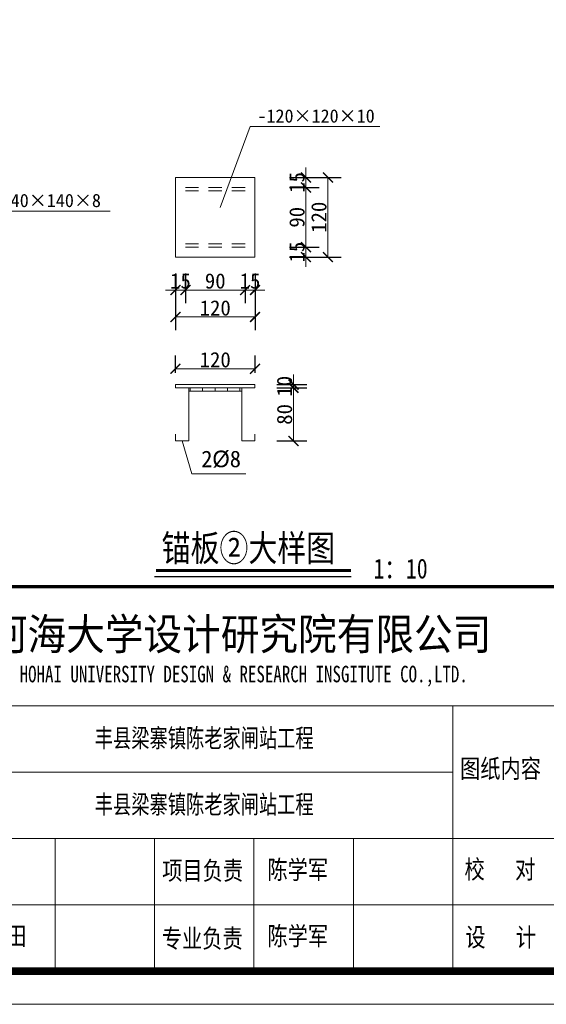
# Model space of a CAD drawing. Extents: x -13074 to 1448651, y 3648755 to 8081248.
# Tile 137 of 173: x 563399 to 563479, y 3858485 to 3858634. Entities that reach past the tile are written whole.
import ezdxf
from ezdxf.enums import TextEntityAlignment as Align

# ---------------------------------------------------------------- set-up
doc = ezdxf.new("R2010")
doc.units = 0
doc.header["$PDMODE"] = 32
doc.header["$PDSIZE"] = 0.2
doc.layers.get('0').update_dxf_attribs({"linetype": 'CONTINUOUS'})
doc.layers.get('Defpoints').update_dxf_attribs({"linetype": 'CONTINUOUS'})
for name, color, linetype, lineweight in [('0.09标注线', 3, 'CONTINUOUS', 9), ('0.13填充', 8, 'CONTINUOUS', 9), ('0.13文字', 255, 'CONTINUOUS', 13), ('SHEET', 1, 'CONTINUOUS', 15), ('x粗线', 1, 'CONTINUOUS', 40)]:
    doc.layers.add(name, color=color, linetype=linetype, lineweight=lineweight)
doc.layers.add('HOHAITK', color=7, linetype='CONTINUOUS')
doc.styles.add('-仿宋_GB2312', font='FangSong_GB2312.ttf')
doc.styles.add('FHZ', font='FangSong_GB2312.ttf', dxfattribs={"width": 0.707, "height": 300})
doc.styles.add('HOHAITK', font='simhei.ttf')
doc.dimstyles.new('副本 (2) STANDARD', dxfattribs={"dimscale": 0, "dimtxt": 3.5, "dimasz": 1.5, "dimexe": 2, "dimexo": 2.25, "dimgap": 0.2, "dimtad": 1, "dimdec": 1, "dimzin": 0, "dimdsep": 46, "dimtxsty": '-仿宋_GB2312', "dimblk": 'ARCHTICK', "dimcen": 0.09, "dimadec": 0, "dimazin": 0, "dimtfac": 1, "dimtdec": 1, "dimtix": 1, "dimtmove": 2, "dimatfit": 3, "dimfxlon": 1, "dimtolj": 1, "dimtzin": 0, "dimlwd": 9, "dimarcsym": 0})

# ---------------------------------------------------------------- blocks, each defined once
blk = doc.blocks.new('_ARCHTICK')
at = {"color": 0, "linetype": 'ByBlock', "const_width": 0.15}
blk.add_lwpolyline([(-0.5, -0.5), (0.5, 0.5)], dxfattribs=at)
blk = doc.blocks.new('*D2840')
at = {"layer": '0.09标注线', "color": 0, "lineweight": -2}
for p, q in [((563422.93, 3858591.65), (563422.93, 3858587.15)), ((563434.93, 3858591.65), (563434.93, 3858587.15))]:
    blk.add_line(p, q, dxfattribs=at)
at = {"layer": '0.09标注线', "color": 0, "lineweight": 9}
blk.add_line((563422.93, 3858589.15), (563434.93, 3858589.15), dxfattribs=at)
at = {"layer": 'Defpoints', "color": 0, "lineweight": 13}
for p in [(563422.93, 3858598.19), (563434.93, 3858598.19), (563434.93, 3858589.15)]:
    blk.add_point(p, dxfattribs=at)
at = {"layer": '0.09标注线', "color": 0, "lineweight": 9, "xscale": 1.5, "yscale": 1.5, "zscale": 1.5, "rotation": 180}
blk.add_blockref('_ARCHTICK', (563422.93, 3858589.15), dxfattribs=at)
at = {"layer": '0.09标注线', "color": 0, "lineweight": 9, "xscale": 1.5, "yscale": 1.5, "zscale": 1.5}
blk.add_blockref('_ARCHTICK', (563434.93, 3858589.15), dxfattribs=at)
at = {"layer": '0.09标注线', "color": 0, "insert": (563428.93, 3858590.5), "char_height": 2.3, "attachment_point": 5, "style": '-仿宋_GB2312'}
blk.add_mtext('\\A1;120', dxfattribs=at)
blk = doc.blocks.new('*D2853')
at = {"layer": '0.09标注线', "color": 0, "lineweight": -2}
for p, q in [((563422.93, 3858595.72), (563422.93, 3858591.22)), ((563424.43, 3858595.72), (563424.43, 3858591.22))]:
    blk.add_line(p, q, dxfattribs=at)
at = {"layer": '0.09标注线', "color": 0, "lineweight": 9}
for p, q in [((563422.93, 3858593.22), (563421.43, 3858593.22)), ((563422.93, 3858593.22), (563424.43, 3858593.22)), ((563424.43, 3858593.22), (563425.93, 3858593.22))]:
    blk.add_line(p, q, dxfattribs=at)
at = {"layer": 'Defpoints', "color": 0, "lineweight": 13}
for p in [(563424.43, 3858599.69), (563422.93, 3858598.19), (563424.43, 3858593.22)]:
    blk.add_point(p, dxfattribs=at)
at = {"layer": '0.09标注线', "color": 0, "lineweight": 9, "xscale": 1.5, "yscale": 1.5, "zscale": 1.5}
blk.add_blockref('_ARCHTICK', (563422.93, 3858593.22), dxfattribs=at)
at = {"layer": '0.09标注线', "color": 0, "lineweight": 9, "xscale": 1.5, "yscale": 1.5, "zscale": 1.5, "rotation": 180}
blk.add_blockref('_ARCHTICK', (563424.43, 3858593.22), dxfattribs=at)
at = {"layer": '0.09标注线', "color": 0, "insert": (563423.68, 3858594.57), "char_height": 2.3, "attachment_point": 5, "style": '-仿宋_GB2312'}
blk.add_mtext('\\A1;15', dxfattribs=at)
blk = doc.blocks.new('*D2854')
at = {"layer": '0.09标注线', "color": 0, "lineweight": -2}
for p, q in [((563424.43, 3858593.22), (563424.43, 3858595.22)), ((563433.43, 3858595.72), (563433.43, 3858591.22))]:
    blk.add_line(p, q, dxfattribs=at)
at = {"layer": '0.09标注线', "color": 0, "lineweight": 9}
blk.add_line((563424.43, 3858593.22), (563433.43, 3858593.22), dxfattribs=at)
at = {"layer": 'Defpoints', "color": 0, "lineweight": 13}
for p in [(563433.43, 3858599.69), (563424.43, 3858593.22), (563433.43, 3858593.22)]:
    blk.add_point(p, dxfattribs=at)
at = {"layer": '0.09标注线', "color": 0, "lineweight": 9, "xscale": 1.5, "yscale": 1.5, "zscale": 1.5, "rotation": 180}
blk.add_blockref('_ARCHTICK', (563424.43, 3858593.22), dxfattribs=at)
at = {"layer": '0.09标注线', "color": 0, "lineweight": 9, "xscale": 1.5, "yscale": 1.5, "zscale": 1.5}
blk.add_blockref('_ARCHTICK', (563433.43, 3858593.22), dxfattribs=at)
at = {"layer": '0.09标注线', "color": 0, "insert": (563428.93, 3858594.57), "char_height": 2.3, "attachment_point": 5, "style": '-仿宋_GB2312'}
blk.add_mtext('\\A1;90', dxfattribs=at)
blk = doc.blocks.new('*D2855')
at = {"layer": '0.09标注线', "color": 0, "lineweight": -2}
for p, q in [((563433.43, 3858595.72), (563433.43, 3858591.22)), ((563434.93, 3858595.72), (563434.93, 3858591.22))]:
    blk.add_line(p, q, dxfattribs=at)
at = {"layer": '0.09标注线', "color": 0, "lineweight": 9}
for p, q in [((563433.43, 3858593.22), (563431.93, 3858593.22)), ((563433.43, 3858593.22), (563434.93, 3858593.22)), ((563434.93, 3858593.22), (563436.43, 3858593.22))]:
    blk.add_line(p, q, dxfattribs=at)
at = {"layer": 'Defpoints', "color": 0, "lineweight": 13}
for p in [(563433.43, 3858599.69), (563434.93, 3858598.19), (563434.93, 3858593.22)]:
    blk.add_point(p, dxfattribs=at)
at = {"layer": '0.09标注线', "color": 0, "lineweight": 9, "xscale": 1.5, "yscale": 1.5, "zscale": 1.5}
blk.add_blockref('_ARCHTICK', (563433.43, 3858593.22), dxfattribs=at)
at = {"layer": '0.09标注线', "color": 0, "lineweight": 9, "xscale": 1.5, "yscale": 1.5, "zscale": 1.5, "rotation": 180}
blk.add_blockref('_ARCHTICK', (563434.93, 3858593.22), dxfattribs=at)
at = {"layer": '0.09标注线', "color": 0, "insert": (563434.18, 3858594.57), "char_height": 2.3, "attachment_point": 5, "style": '-仿宋_GB2312'}
blk.add_mtext('\\A1;15', dxfattribs=at)
blk = doc.blocks.new('*D2856')
at = {"layer": '0.09标注线', "color": 0, "lineweight": -2}
for p, q in [((563440.12, 3858608.69), (563444.62, 3858608.69)), ((563440.12, 3858599.69), (563444.62, 3858599.69))]:
    blk.add_line(p, q, dxfattribs=at)
at = {"layer": '0.09标注线', "color": 0, "lineweight": 9}
blk.add_line((563442.62, 3858599.69), (563442.62, 3858608.69), dxfattribs=at)
at = {"layer": 'Defpoints', "color": 0, "lineweight": 13}
for p in [(563433.43, 3858608.69), (563442.62, 3858608.69), (563433.43, 3858599.69)]:
    blk.add_point(p, dxfattribs=at)
at = {"layer": '0.09标注线', "color": 0, "lineweight": 9, "xscale": 1.5, "yscale": 1.5, "zscale": 1.5}
for p, rotation in [((563442.62, 3858608.69), 90), ((563442.62, 3858599.69), 270)]:
    blk.add_blockref('_ARCHTICK', p, dxfattribs=dict(at, rotation=rotation))
at = {"layer": '0.09标注线', "color": 0, "insert": (563441.27, 3858604.19), "char_height": 2.3, "attachment_point": 5, "rotation": 90, "style": '-仿宋_GB2312'}
blk.add_mtext('\\A1;90', dxfattribs=at)
blk = doc.blocks.new('*D2857')
at = {"layer": '0.09标注线', "color": 0, "lineweight": 9}
for p, q in [((563442.62, 3858599.69), (563442.62, 3858601.19)), ((563442.62, 3858599.69), (563442.62, 3858598.19)), ((563442.62, 3858598.19), (563442.62, 3858596.69))]:
    blk.add_line(p, q, dxfattribs=at)
at = {"layer": '0.09标注线', "color": 0, "lineweight": -2}
for p, q in [((563440.12, 3858599.69), (563444.62, 3858599.69)), ((563440.12, 3858598.19), (563444.62, 3858598.19))]:
    blk.add_line(p, q, dxfattribs=at)
at = {"layer": 'Defpoints', "color": 0, "lineweight": 13}
for p in [(563433.43, 3858599.69), (563434.93, 3858598.19), (563442.62, 3858598.19)]:
    blk.add_point(p, dxfattribs=at)
at = {"layer": '0.09标注线', "color": 0, "lineweight": 9, "xscale": 1.5, "yscale": 1.5, "zscale": 1.5}
for p, rotation in [((563442.62, 3858599.69), 270), ((563442.62, 3858598.19), 90)]:
    blk.add_blockref('_ARCHTICK', p, dxfattribs=dict(at, rotation=rotation))
at = {"layer": '0.09标注线', "color": 0, "insert": (563441.27, 3858598.94), "char_height": 2.3, "attachment_point": 5, "rotation": 90, "style": '-仿宋_GB2312'}
blk.add_mtext('\\A1;15', dxfattribs=at)
blk = doc.blocks.new('*D2858')
at = {"layer": '0.09标注线', "color": 0, "lineweight": 9}
for p, q in [((563442.62, 3858610.19), (563442.62, 3858611.69)), ((563442.62, 3858608.69), (563442.62, 3858610.19)), ((563442.62, 3858608.69), (563442.62, 3858607.19))]:
    blk.add_line(p, q, dxfattribs=at)
at = {"layer": '0.09标注线', "color": 0, "lineweight": -2}
for p, q in [((563440.12, 3858610.19), (563444.62, 3858610.19)), ((563440.12, 3858608.69), (563444.62, 3858608.69))]:
    blk.add_line(p, q, dxfattribs=at)
at = {"layer": 'Defpoints', "color": 0, "lineweight": 13}
for p in [(563434.93, 3858610.19), (563442.62, 3858610.19), (563433.43, 3858608.69)]:
    blk.add_point(p, dxfattribs=at)
at = {"layer": '0.09标注线', "color": 0, "lineweight": 9, "xscale": 1.5, "yscale": 1.5, "zscale": 1.5}
for p, rotation in [((563442.62, 3858610.19), 270), ((563442.62, 3858608.69), 90)]:
    blk.add_blockref('_ARCHTICK', p, dxfattribs=dict(at, rotation=rotation))
at = {"layer": '0.09标注线', "color": 0, "insert": (563441.27, 3858609.44), "char_height": 2.3, "attachment_point": 5, "rotation": 90, "style": '-仿宋_GB2312'}
blk.add_mtext('\\A1;15', dxfattribs=at)
blk = doc.blocks.new('*D2859')
at = {"layer": '0.09标注线', "color": 0, "lineweight": -2}
for p, q in [((563422.93, 3858580.71), (563422.93, 3858583.34)), ((563434.93, 3858580.71), (563434.93, 3858583.34))]:
    blk.add_line(p, q, dxfattribs=at)
at = {"layer": '0.09标注线', "color": 0, "lineweight": 9}
blk.add_line((563422.93, 3858581.34), (563434.93, 3858581.34), dxfattribs=at)
at = {"layer": 'Defpoints', "color": 0, "lineweight": 13}
for p in [(563434.93, 3858581.34), (563422.93, 3858578.46), (563434.93, 3858578.46)]:
    blk.add_point(p, dxfattribs=at)
at = {"layer": '0.09标注线', "color": 0, "lineweight": 9, "xscale": 1.5, "yscale": 1.5, "zscale": 1.5, "rotation": 180}
blk.add_blockref('_ARCHTICK', (563422.93, 3858581.34), dxfattribs=at)
at = {"layer": '0.09标注线', "color": 0, "lineweight": 9, "xscale": 1.5, "yscale": 1.5, "zscale": 1.5}
blk.add_blockref('_ARCHTICK', (563434.93, 3858581.34), dxfattribs=at)
at = {"layer": '0.09标注线', "color": 0, "insert": (563428.93, 3858582.69), "char_height": 2.3, "attachment_point": 5, "style": '-仿宋_GB2312'}
blk.add_mtext('\\A1;120', dxfattribs=at)
blk = doc.blocks.new('*D2860')
at = {"layer": '0.09标注线', "color": 0, "lineweight": -2}
for p, q in [((563443.43, 3858610.19), (563447.93, 3858610.19)), ((563443.43, 3858598.19), (563447.93, 3858598.19))]:
    blk.add_line(p, q, dxfattribs=at)
at = {"layer": '0.09标注线', "color": 0, "lineweight": 9}
blk.add_line((563445.93, 3858610.19), (563445.93, 3858598.19), dxfattribs=at)
at = {"layer": 'Defpoints', "color": 0, "lineweight": 13}
for p in [(563434.93, 3858610.19), (563434.93, 3858598.19), (563445.93, 3858598.19)]:
    blk.add_point(p, dxfattribs=at)
at = {"layer": '0.09标注线', "color": 0, "lineweight": 9, "xscale": 1.5, "yscale": 1.5, "zscale": 1.5}
for p, rotation in [((563445.93, 3858610.19), 90), ((563445.93, 3858598.19), 270)]:
    blk.add_blockref('_ARCHTICK', p, dxfattribs=dict(at, rotation=rotation))
at = {"layer": '0.09标注线', "color": 0, "insert": (563444.58, 3858604.19), "char_height": 2.3, "attachment_point": 5, "rotation": 90, "style": '-仿宋_GB2312'}
blk.add_mtext('\\A1;120', dxfattribs=at)
blk = doc.blocks.new('*D2861')
at = {"layer": '0.09标注线', "color": 0, "lineweight": -2}
for p, q in [((563438.24, 3858578.46), (563442.74, 3858578.46)), ((563438.24, 3858570.46), (563442.74, 3858570.46))]:
    blk.add_line(p, q, dxfattribs=at)
at = {"layer": '0.09标注线', "color": 0, "lineweight": 9}
blk.add_line((563440.74, 3858578.46), (563440.74, 3858570.46), dxfattribs=at)
at = {"layer": 'Defpoints', "color": 0, "lineweight": 13}
for p in [(563434.93, 3858578.46), (563434.93, 3858570.46), (563440.74, 3858570.46)]:
    blk.add_point(p, dxfattribs=at)
at = {"layer": '0.09标注线', "color": 0, "lineweight": 9, "xscale": 1.5, "yscale": 1.5, "zscale": 1.5}
for p, rotation in [((563440.74, 3858578.46), 90), ((563440.74, 3858570.46), 270)]:
    blk.add_blockref('_ARCHTICK', p, dxfattribs=dict(at, rotation=rotation))
at = {"layer": '0.09标注线', "color": 0, "insert": (563439.39, 3858574.46), "char_height": 2.3, "attachment_point": 5, "rotation": 90, "style": '-仿宋_GB2312'}
blk.add_mtext('\\A1;80', dxfattribs=at)
blk = doc.blocks.new('*D2953')
at = {"layer": '0.09标注线', "color": 0, "lineweight": 9}
for p, q in [((563440.74, 3858578.96), (563440.74, 3858580.46)), ((563440.74, 3858578.96), (563440.74, 3858578.46)), ((563440.74, 3858578.46), (563440.74, 3858576.96))]:
    blk.add_line(p, q, dxfattribs=at)
at = {"layer": '0.09标注线', "color": 0, "lineweight": -2}
for p, q in [((563438.24, 3858578.96), (563442.74, 3858578.96)), ((563438.24, 3858578.46), (563442.74, 3858578.46))]:
    blk.add_line(p, q, dxfattribs=at)
at = {"layer": 'Defpoints', "color": 0, "lineweight": 13}
for p in [(563434.93, 3858578.96), (563434.93, 3858578.46), (563440.74, 3858578.46)]:
    blk.add_point(p, dxfattribs=at)
at = {"layer": '0.09标注线', "color": 0, "lineweight": 9, "xscale": 1.5, "yscale": 1.5, "zscale": 1.5}
for p, rotation in [((563440.74, 3858578.96), 270), ((563440.74, 3858578.46), 90)]:
    blk.add_blockref('_ARCHTICK', p, dxfattribs=dict(at, rotation=rotation))
at = {"layer": '0.09标注线', "color": 0, "insert": (563439.39, 3858578.71), "char_height": 2.3, "attachment_point": 5, "rotation": 90, "style": '-仿宋_GB2312'}
blk.add_mtext('\\A1;10', dxfattribs=at)

msp = doc.modelspace()

# ---------------------------------------------------------------- linework, layer by layer
msp.add_line((563419.779, 3858550.001), (563449.449, 3858550.017))
at = {"const_width": 0.461}
msp.add_lwpolyline([(563419.996, 3858550.917), (563449.392, 3858550.917)], dxfattribs=at)
at = {"layer": '0.13填充', "lineweight": 9}
for p, q in [((563434.189, 3858617.871), (563429.684, 3858605.652)), ((563434.189, 3858617.871), (563453.761, 3858617.871)), ((563393.069, 3858605.124), (563413.082, 3858605.124)), ((563423.928, 3858570.456), (563425.405, 3858565.489)), ((563425.405, 3858565.489), (563433.568, 3858565.489))]:
    msp.add_line(p, q, dxfattribs=at)
at = {"layer": 'SHEET', "color": 7}
for p, q in [((563374.769, 3858530.489), (563554.769, 3858530.489)), ((563374.769, 3858530.489), (563449.769, 3858530.489)), ((563464.769, 3858490.489), (563464.769, 3858530.489)), ((563374.769, 3858520.489), (563464.769, 3858520.489)), ((563374.769, 3858510.489), (563554.769, 3858510.489)), ((563404.769, 3858490.489), (563404.769, 3858510.489)), ((563419.769, 3858490.489), (563419.769, 3858510.489)), ((563434.769, 3858490.489), (563434.769, 3858510.489)), ((563449.769, 3858490.489), (563449.769, 3858510.489)), ((563374.769, 3858500.489), (563554.769, 3858500.489))]:
    msp.add_line(p, q, dxfattribs=at)
msp.add_lwpolyline([(563559.769, 3858485.489), (563139.769, 3858485.489), (563139.769, 3858782.489), (563559.769, 3858782.489)], close=True, dxfattribs=at)
at = {"layer": 'SHEET', "color": 7, "const_width": 1.2}
msp.add_lwpolyline([(563164.769, 3858777.489), (563554.769, 3858777.489), (563554.769, 3858490.489), (563164.769, 3858490.489)], close=True, dxfattribs=at)
at = {"layer": 'SHEET', "color": 7, "const_width": 0.5}
msp.add_lwpolyline([(563374.769, 3858548.489), (563554.769, 3858548.489)], dxfattribs=at)
at = {"layer": 'x粗线', "linetype": 'ByBlock', "lineweight": 18}
for p, q in [((563422.928, 3858598.186), (563422.928, 3858610.186)), ((563422.928, 3858610.186), (563434.928, 3858610.186)), ((563434.928, 3858598.186), (563434.928, 3858610.186)), ((563424.428, 3858608.686), (563426.428, 3858608.686)), ((563424.428, 3858608.186), (563426.428, 3858608.186)), ((563427.928, 3858608.686), (563429.928, 3858608.686)), ((563427.928, 3858608.186), (563429.928, 3858608.186)), ((563431.428, 3858608.686), (563433.428, 3858608.686)), ((563431.428, 3858608.186), (563433.428, 3858608.186)), ((563424.428, 3858600.186), (563426.428, 3858600.186)), ((563424.428, 3858599.686), (563426.428, 3858599.686)), ((563427.928, 3858600.186), (563429.928, 3858600.186)), ((563427.928, 3858599.686), (563429.928, 3858599.686)), ((563431.428, 3858600.186), (563433.428, 3858600.186)), ((563431.428, 3858599.686), (563433.428, 3858599.686)), ((563422.928, 3858598.186), (563434.928, 3858598.186)), ((563434.928, 3858578.956), (563422.928, 3858578.956)), ((563422.928, 3858578.956), (563422.928, 3858578.456)), ((563434.928, 3858578.456), (563422.928, 3858578.456)), ((563424.928, 3858570.456), (563424.928, 3858578.456)), ((563432.928, 3858577.971), (563424.928, 3858577.971)), ((563425.162, 3858578.454), (563425.162, 3858577.969)), ((563427.033, 3858578.454), (563427.033, 3858577.969)), ((563428.903, 3858578.452), (563428.903, 3858577.967)), ((563430.774, 3858578.454), (563430.774, 3858577.969)), ((563432.644, 3858578.456), (563432.644, 3858577.971)), ((563432.928, 3858570.456), (563432.928, 3858578.456)), ((563434.928, 3858578.956), (563434.928, 3858578.456)), ((563422.928, 3858570.456), (563422.928, 3858571.456)), ((563434.928, 3858570.456), (563434.928, 3858571.456)), ((563422.928, 3858570.456), (563424.928, 3858570.456)), ((563424.928, 3858570.456), (563422.928, 3858570.456)), ((563432.928, 3858570.456), (563434.928, 3858570.456)), ((563434.928, 3858570.456), (563432.928, 3858570.456))]:
    msp.add_line(p, q, dxfattribs=at)

# ---------------------------------------------------------------- texts
at = {"layer": '0.09标注线', "char_height": 2, "width": 21.39285, "attachment_point": 1, "style": '-仿宋_GB2312'}
for s, insert in [('-120{\\fKaiTi_GB2312|b0|i0|c134|p49;\\C3;×}120{\\fKaiTi_GB2312|b0|i0|c134|p49;\\C3;×}10', (563435.302, 3858620.471)), ('L140{\\fKaiTi_GB2312|b0|i0|c134|p49;\\C3;×}140{\\fKaiTi_GB2312|b0|i0|c134|p49;\\C3;×}8', (563395.361, 3858607.725))]:
    msp.add_mtext(s, dxfattribs=dict(at, insert=insert))
at = {"layer": '0.13填充', "lineweight": 9, "insert": (563426.815, 3858568.997), "char_height": 2.5, "width": 21.39285, "attachment_point": 1, "style": '-仿宋_GB2312'}
msp.add_mtext('2{\\Fhztxt_e|c134;%%C}8', dxfattribs=at)
at = {"layer": '0.13文字', "style": '-仿宋_GB2312', "width": 0.8}
for s, height, p in [('锚板②大样图 ', 4, (563435.02, 3858554.377)), ('1：10', 3, (563456.888, 3858551.184))]:
    msp.add_text(s, height=height, dxfattribs=at).set_placement(p, align=Align.MIDDLE)
at = {"layer": 'HOHAITK', "color": 7, "style": 'HOHAITK'}
for s, height, width, p in [('河海大学设计研究院有限公司', 4.75, 0.9, (563394.776, 3858538.942)), ('HOHAI UNIVERSITY DESIGN & RESEARCH INSGITUTE CO.,LTD.', 2.5, 0.75, (563399.427, 3858534.051))]:
    msp.add_text(s, height=height, dxfattribs=dict(at, width=width)).set_placement(p)
at = {"layer": 'SHEET', "color": 7, "style": 'FHZ', "width": 0.8}
for s, p in [('图纸内容', (563465.858, 3858519.641)), ('项目负责', (563420.928, 3858504.258)), ('陈学军', (563436.799, 3858504.387)), ('校   对', (563466.537, 3858504.451)), ('叶家田', (563391.281, 3858494.387)), ('专业负责', (563420.856, 3858494.023)), ('陈学军', (563436.799, 3858494.387)), ('设   计', (563466.655, 3858494.211))]:
    msp.add_text(s, height=2.8, dxfattribs=at).set_placement(p)
at = {"layer": 'SHEET', "color": 7, "char_height": 2.8, "width": 74.99994, "attachment_point": 5, "style": 'FHZ'}
for insert in [(563427.269, 3858525.489), (563427.269, 3858515.489)]:
    msp.add_mtext('{\\W0.72;丰县梁寨镇陈老家闸站工程}', dxfattribs=dict(at, insert=insert))

# ---------------------------------------------------------------- dimensions: what is measured, and where the dimension line sits
at = {"layer": '0.09标注线'}
for base, p1, p2, picture, middle in [((563442.62, 3858610.186), (563433.428, 3858608.686), (563434.928, 3858610.186), '*D2858', (563441.27, 3858609.436)), ((563445.931, 3858598.186), (563434.928, 3858610.186), (563434.928, 3858598.186), '*D2860', (563444.581, 3858604.186)), ((563442.62, 3858608.686), (563433.428, 3858599.686), (563433.428, 3858608.686), '*D2856', (563441.27, 3858604.186)), ((563442.62, 3858598.186), (563433.428, 3858599.686), (563434.928, 3858598.186), '*D2857', (563441.27, 3858598.936)), ((563440.745, 3858570.456), (563434.928, 3858578.456), (563434.928, 3858570.456), '*D2861', (563439.395, 3858574.456))]:
    dim = msp.add_linear_dim(base=base, p1=p1, p2=p2, angle=90, dimstyle='副本 (2) STANDARD', override={"dimscale": 1, "dimtxt": 2.3, "dimdec": 0, "dimlfac": 10}, dxfattribs=at)
    dim.commit()
    dim.dimension.update_dxf_attribs({"geometry": picture, "text_midpoint": middle})
for base, p1, p2, picture, middle in [((563424.428, 3858593.219), (563422.928, 3858598.186), (563424.428, 3858599.686), '*D2853', (563423.678, 3858594.569)), ((563433.428, 3858593.219), (563424.428, 3858593.219), (563433.428, 3858599.686), '*D2854', (563428.928, 3858594.569)), ((563434.928, 3858593.219), (563433.428, 3858599.686), (563434.928, 3858598.186), '*D2855', (563434.178, 3858594.569)), ((563434.928, 3858589.152), (563422.928, 3858598.186), (563434.928, 3858598.186), '*D2840', (563428.928, 3858590.502)), ((563434.928, 3858581.34), (563422.928, 3858578.456), (563434.928, 3858578.456), '*D2859', (563428.928, 3858582.69))]:
    dim = msp.add_linear_dim(base=base, p1=p1, p2=p2, dimstyle='副本 (2) STANDARD', override={"dimscale": 1, "dimtxt": 2.3, "dimdec": 0, "dimlfac": 10}, dxfattribs=at)
    dim.commit()
    dim.dimension.update_dxf_attribs({"geometry": picture, "text_midpoint": middle})
dim = msp.add_linear_dim(base=(563440.745, 3858578.456), p1=(563434.928, 3858578.956), p2=(563434.928, 3858578.456), angle=90, text='10', dimstyle='副本 (2) STANDARD', override={"dimscale": 1, "dimtxt": 2.3, "dimdec": 0, "dimlfac": 10}, dxfattribs=at)
dim.commit()
dim.dimension.update_dxf_attribs({"geometry": '*D2953', "text_midpoint": (563439.395, 3858578.706)})

doc.saveas('drawing.dxf')
